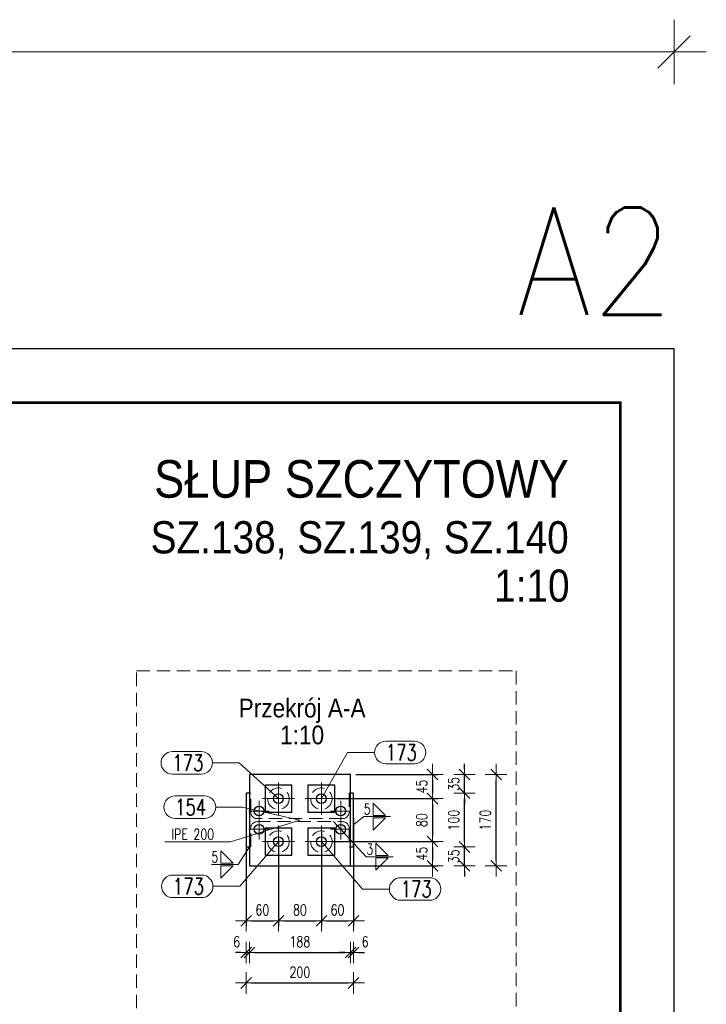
# Model space of a CAD drawing. Header units: millimetres. Extents: x -152 to 454, y 14102 to 14598.
# Tile 18 of 18: x 326 to 454, y 14400 to 14584. Entities that reach past the tile are written whole.
import ezdxf
from ezdxf.enums import TextEntityAlignment as Align

# ---------------------------------------------------------------- set-up
doc = ezdxf.new("R2010")
doc.units = ezdxf.units.MM
doc.header["$LTSCALE"] = 10
doc.linetypes.add('HIDDEN', pattern=[0.375, 0.25, -0.125])
doc.linetypes.add('MITTE', pattern=[2, 1.25, -0.25, 0.25, -0.25])
doc.layers.get('Defpoints').update_dxf_attribs({"color": 1})
doc.layers.add('_FORMATKA', color=8, linetype='Continuous', plot=False)
for name, color, linetype, lineweight in [('_RAMKA', 7, 'Continuous', 35), ('PS_DIM', 4, 'Continuous', 13), ('PS_Hidden', 2, 'HIDDEN', 9), ('PS_Mid', 5, 'MITTE', 15), ('PS_Pos', 1, 'Continuous', 15), ('PS_SOLID', 7, 'Continuous', 30), ('PS_TEXT', 3, 'Continuous', 18), ('PS_Weld', 1, 'Continuous', 9)]:
    doc.layers.add(name, color=color, linetype=linetype, lineweight=lineweight)
doc.styles.add('ARIAL', font='arial.ttf')
doc.styles.add('gil', font='txt', dxfattribs={"width": 0.9})
doc.styles.add('simplex', font='simplex.shx', dxfattribs={"width": 0.75})
doc.dimstyles.new('1_10_PRZ', dxfattribs={"dimtxt": 2, "dimasz": 1, "dimexe": 2, "dimexo": 5, "dimgap": 1, "dimtad": 1, "dimdec": 0, "dimlfac": 10, "dimtxsty": 'simplex', "dimblk": 'dimznak', "dimcen": 2, "dimse1": 1, "dimse2": 1, "dimclrt": 3, "dimadec": 1, "dimazin": 0, "dimtfac": 1, "dimtdec": 0, "dimtix": 1, "dimtmove": 2, "dimatfit": 3, "dimldrblk": 'dim-grot', "dimfxl": 1, "dimarcsym": 0})
doc.dimstyles.new('1_10_SC', dxfattribs={"dimtxt": 2, "dimasz": 1, "dimexe": 1, "dimexo": 1, "dimgap": 1, "dimtad": 1, "dimdec": 0, "dimlfac": 10, "dimtxsty": 'simplex', "dimblk": 'dimznak', "dimcen": 2, "dimclrd": 256, "dimclre": 256, "dimclrt": 3, "dimadec": 1, "dimazin": 0, "dimtfac": 1, "dimtdec": 0, "dimtix": 1, "dimtmove": 2, "dimatfit": 3, "dimldrblk": 'dim-grot', "dimfxl": 1, "dimarcsym": 0})

# ---------------------------------------------------------------- blocks, each defined once
blk = doc.blocks.new('dimznak')
at = {"color": 0}
for points in [[(0, 2), (0, -2)], [(-2, 0), (2, 0)]]:
    blk.add_lwpolyline(points, dxfattribs=at)
at = {"color": 2}
blk.add_lwpolyline([(1, 1), (-1, -1)], dxfattribs=at)
blk = doc.blocks.new('*D140')
at = {"color": 252, "lineweight": -2, "transparency": 16777216}
blk.add_line((-591, 475.33), (-3, 475.33), dxfattribs=at)
at = {"layer": 'Defpoints', "color": 0, "transparency": 16777216}
for p in [(0, 475.33), (-594, 420), (0, 420)]:
    blk.add_point(p, dxfattribs=at)
at = {"color": 252, "lineweight": -2, "transparency": 16777216, "xscale": 3, "yscale": 3, "zscale": 3, "rotation": 180}
blk.add_blockref('dimznak', (-594, 475.33), dxfattribs=at)
at = {"color": 252, "lineweight": -2, "transparency": 16777216, "xscale": 3, "yscale": 3, "zscale": 3}
blk.add_blockref('dimznak', (0, 475.33), dxfattribs=at)
at = {"color": 252, "transparency": 16777216, "insert": (-297, 485.83), "char_height": 15, "attachment_point": 5, "style": 'simplex'}
blk.add_mtext('594', dxfattribs=at)
blk = doc.blocks.new('dim-grot')
blk.add_hatch(color=256).paths.add_polyline_path([(0, 0), (-2, 0.5), (-2, -0.5)])
blk.add_lwpolyline([(0, 0), (-2, 0.5), (-2, -0.5), (0, 0)])
blk = doc.blocks.new('Tytuł rysunku')
at = {"layer": 'PS_TEXT', "style": 'ARIAL', "flags": 4}
for tag, height, p in [('TYTUŁ1', 7, (-61.19, -9.34)), ('TYTUŁ2', 6, (-61.19, -19.72)), ('SKALA', 6, (-61.19, -28.72))]:
    blk.add_attdef(tag, text='', height=height, dxfattribs=at).set_placement(p, align=Align.MIDDLE_CENTER)
blk = doc.blocks.new('*D146')
at = {"layer": 'Defpoints', "color": 0, "transparency": 16777216}
for p in [(368.47, 14429.5), (388.47, 14429.5), (388.47, 14404.16)]:
    blk.add_point(p, dxfattribs=at)
at = {"layer": 'PS_DIM', "color": 0, "lineweight": -2, "transparency": 16777216}
blk.add_line((369.47, 14404.16), (387.47, 14404.16), dxfattribs=at)
at = {"layer": 'PS_DIM', "color": 0, "lineweight": -2, "transparency": 16777216, "rotation": 180}
blk.add_blockref('dimznak', (368.47, 14404.16), dxfattribs=at)
at = {"layer": 'PS_DIM', "color": 0, "lineweight": -2, "transparency": 16777216}
blk.add_blockref('dimznak', (388.47, 14404.16), dxfattribs=at)
at = {"layer": 'PS_DIM', "color": 3, "transparency": 16777216, "insert": (378.47, 14406.16), "char_height": 2, "attachment_point": 5, "style": 'simplex'}
blk.add_mtext('200', dxfattribs=at)
blk = doc.blocks.new('*D147')
at = {"layer": 'Defpoints', "color": 0, "transparency": 16777216}
for p in [(387.87, 14443), (415, 14443), (387.87, 14426)]:
    blk.add_point(p, dxfattribs=at)
at = {"layer": 'PS_DIM', "color": 0, "lineweight": -2, "transparency": 16777216}
blk.add_line((415, 14427), (415, 14442), dxfattribs=at)
for p, rotation in [((415, 14443), 90), ((415, 14426), 270)]:
    blk.add_blockref('dimznak', p, dxfattribs=dict(at, rotation=rotation))
at = {"layer": 'PS_DIM', "color": 3, "transparency": 16777216, "insert": (413, 14434.5), "char_height": 2, "attachment_point": 5, "rotation": 90, "style": 'simplex'}
blk.add_mtext('170', dxfattribs=at)
blk = doc.blocks.new('Przekrój')
at = {"layer": 'PS_DIM', "style": 'ARIAL', "flags": 4}
for tag, p in [('PRZEKRÓJ', (7.89, 7.75)), ('SKALA', (7.89, 1.75))]:
    blk.add_attdef(tag, text='', height=3.5, dxfattribs=at).set_placement(p, align=Align.MIDDLE_CENTER)
blk = doc.blocks.new('*D148')
at = {"layer": 'Defpoints', "color": 0, "transparency": 16777216}
for p in [(387.87, 14443), (384.37, 14438.5), (403.16, 14438.5)]:
    blk.add_point(p, dxfattribs=at)
at = {"layer": 'PS_DIM', "lineweight": -2, "transparency": 16777216}
for p, q in [((388.87, 14443), (404.16, 14443)), ((403.16, 14442), (403.16, 14439.5)), ((385.37, 14438.5), (404.16, 14438.5))]:
    blk.add_line(p, q, dxfattribs=at)
for p, rotation in [((403.16, 14443), 90), ((403.16, 14438.5), 270)]:
    blk.add_blockref('dimznak', p, dxfattribs=dict(at, rotation=rotation))
at = {"layer": 'PS_DIM', "color": 3, "transparency": 16777216, "insert": (401.16, 14440.75), "char_height": 2, "attachment_point": 5, "rotation": 90, "style": 'simplex'}
blk.add_mtext('45', dxfattribs=at)
blk = doc.blocks.new('*D149')
at = {"layer": 'Defpoints', "color": 0, "transparency": 16777216}
for p in [(384.37, 14438.5), (383.37, 14430.5), (403.16, 14430.5)]:
    blk.add_point(p, dxfattribs=at)
at = {"layer": 'PS_DIM', "lineweight": -2, "transparency": 16777216}
for p, q in [((385.37, 14438.5), (404.16, 14438.5)), ((403.16, 14437.5), (403.16, 14431.5)), ((384.37, 14430.5), (404.16, 14430.5))]:
    blk.add_line(p, q, dxfattribs=at)
for p, rotation in [((403.16, 14438.5), 90), ((403.16, 14430.5), 270)]:
    blk.add_blockref('dimznak', p, dxfattribs=dict(at, rotation=rotation))
at = {"layer": 'PS_DIM', "color": 3, "transparency": 16777216, "insert": (401.16, 14434.5), "char_height": 2, "attachment_point": 5, "rotation": 90, "style": 'simplex'}
blk.add_mtext('80', dxfattribs=at)
blk = doc.blocks.new('*D150')
at = {"layer": 'Defpoints', "color": 0, "transparency": 16777216}
for p in [(383.37, 14430.5), (386.53, 14426), (403.16, 14426)]:
    blk.add_point(p, dxfattribs=at)
at = {"layer": 'PS_DIM', "lineweight": -2, "transparency": 16777216}
for p, q in [((384.37, 14430.5), (404.16, 14430.5)), ((403.16, 14429.5), (403.16, 14427)), ((387.53, 14426), (404.16, 14426))]:
    blk.add_line(p, q, dxfattribs=at)
for p, rotation in [((403.16, 14430.5), 90), ((403.16, 14426), 270)]:
    blk.add_blockref('dimznak', p, dxfattribs=dict(at, rotation=rotation))
at = {"layer": 'PS_DIM', "color": 3, "transparency": 16777216, "insert": (401.16, 14428.25), "char_height": 2, "attachment_point": 5, "rotation": 90, "style": 'simplex'}
blk.add_mtext('45', dxfattribs=at)
blk = doc.blocks.new('*D151')
at = {"layer": 'Defpoints', "color": 0, "transparency": 16777216}
for p in [(388.47, 14429.5), (409.13, 14429.5), (386.53, 14426)]:
    blk.add_point(p, dxfattribs=at)
at = {"layer": 'PS_DIM', "color": 0, "lineweight": -2, "transparency": 16777216}
for p, q in [((409.13, 14430.5), (409.13, 14431.5)), ((409.13, 14426), (409.13, 14429.5)), ((409.13, 14425), (409.13, 14424))]:
    blk.add_line(p, q, dxfattribs=at)
for p, rotation in [((409.13, 14429.5), 270), ((409.13, 14426), 90)]:
    blk.add_blockref('dimznak', p, dxfattribs=dict(at, rotation=rotation))
at = {"layer": 'PS_DIM', "color": 3, "transparency": 16777216, "insert": (407.13, 14427.75), "char_height": 2, "attachment_point": 5, "rotation": 90, "style": 'simplex'}
blk.add_mtext('35', dxfattribs=at)
blk = doc.blocks.new('*D152')
at = {"layer": 'Defpoints', "color": 0, "transparency": 16777216}
for p in [(388.47, 14439.5), (409.13, 14439.5), (388.47, 14429.5)]:
    blk.add_point(p, dxfattribs=at)
at = {"layer": 'PS_DIM', "color": 0, "lineweight": -2, "transparency": 16777216}
blk.add_line((409.13, 14430.5), (409.13, 14438.5), dxfattribs=at)
for p, rotation in [((409.13, 14439.5), 90), ((409.13, 14429.5), 270)]:
    blk.add_blockref('dimznak', p, dxfattribs=dict(at, rotation=rotation))
at = {"layer": 'PS_DIM', "color": 3, "transparency": 16777216, "insert": (407.13, 14434.5), "char_height": 2, "attachment_point": 5, "rotation": 90, "style": 'simplex'}
blk.add_mtext('100', dxfattribs=at)
blk = doc.blocks.new('*D153')
at = {"layer": 'Defpoints', "color": 0, "transparency": 16777216}
for p in [(386.97, 14443), (409.13, 14443), (388.47, 14439.5)]:
    blk.add_point(p, dxfattribs=at)
at = {"layer": 'PS_DIM', "color": 0, "lineweight": -2, "transparency": 16777216}
for p, q in [((409.13, 14444), (409.13, 14445)), ((409.13, 14439.5), (409.13, 14443)), ((409.13, 14438.5), (409.13, 14437.5))]:
    blk.add_line(p, q, dxfattribs=at)
for p, rotation in [((409.13, 14443), 270), ((409.13, 14439.5), 90)]:
    blk.add_blockref('dimznak', p, dxfattribs=dict(at, rotation=rotation))
at = {"layer": 'PS_DIM', "color": 3, "transparency": 16777216, "insert": (407.13, 14441.25), "char_height": 2, "attachment_point": 5, "rotation": 90, "style": 'simplex'}
blk.add_mtext('35', dxfattribs=at)
blk = doc.blocks.new('*D154')
at = {"layer": 'Defpoints', "color": 0, "transparency": 16777216}
for p in [(368.47, 14433.34), (374.47, 14431.94), (374.47, 14415.76)]:
    blk.add_point(p, dxfattribs=at)
at = {"layer": 'PS_DIM', "lineweight": -2, "transparency": 16777216}
for p, q in [((368.47, 14432.34), (368.47, 14414.76)), ((374.47, 14430.94), (374.47, 14414.76)), ((369.47, 14415.76), (373.47, 14415.76))]:
    blk.add_line(p, q, dxfattribs=at)
at = {"layer": 'PS_DIM', "lineweight": -2, "transparency": 16777216, "rotation": 180}
blk.add_blockref('dimznak', (368.47, 14415.76), dxfattribs=at)
at = {"layer": 'PS_DIM', "lineweight": -2, "transparency": 16777216}
blk.add_blockref('dimznak', (374.47, 14415.76), dxfattribs=at)
at = {"layer": 'PS_DIM', "color": 3, "transparency": 16777216, "insert": (371.47, 14417.76), "char_height": 2, "attachment_point": 5, "style": 'simplex'}
blk.add_mtext('60', dxfattribs=at)
blk = doc.blocks.new('*D155')
at = {"layer": 'Defpoints', "color": 0, "transparency": 16777216}
for p in [(382.47, 14433.5), (374.47, 14431.94), (382.47, 14415.76)]:
    blk.add_point(p, dxfattribs=at)
at = {"layer": 'PS_DIM', "lineweight": -2, "transparency": 16777216}
for p, q in [((382.47, 14432.5), (382.47, 14414.76)), ((374.47, 14430.94), (374.47, 14414.76)), ((375.47, 14415.76), (381.47, 14415.76))]:
    blk.add_line(p, q, dxfattribs=at)
at = {"layer": 'PS_DIM', "lineweight": -2, "transparency": 16777216, "rotation": 180}
blk.add_blockref('dimznak', (374.47, 14415.76), dxfattribs=at)
at = {"layer": 'PS_DIM', "lineweight": -2, "transparency": 16777216}
blk.add_blockref('dimznak', (382.47, 14415.76), dxfattribs=at)
at = {"layer": 'PS_DIM', "color": 3, "transparency": 16777216, "insert": (378.47, 14417.76), "char_height": 2, "attachment_point": 5, "style": 'simplex'}
blk.add_mtext('80', dxfattribs=at)
blk = doc.blocks.new('*D156')
at = {"layer": 'Defpoints', "color": 0, "transparency": 16777216}
for p in [(388.47, 14435.9), (382.47, 14433.5), (388.47, 14415.76)]:
    blk.add_point(p, dxfattribs=at)
at = {"layer": 'PS_DIM', "lineweight": -2, "transparency": 16777216}
for p, q in [((388.47, 14434.9), (388.47, 14414.76)), ((382.47, 14432.5), (382.47, 14414.76)), ((383.47, 14415.76), (387.47, 14415.76))]:
    blk.add_line(p, q, dxfattribs=at)
at = {"layer": 'PS_DIM', "lineweight": -2, "transparency": 16777216, "rotation": 180}
blk.add_blockref('dimznak', (382.47, 14415.76), dxfattribs=at)
at = {"layer": 'PS_DIM', "lineweight": -2, "transparency": 16777216}
blk.add_blockref('dimznak', (388.47, 14415.76), dxfattribs=at)
at = {"layer": 'PS_DIM', "color": 3, "transparency": 16777216, "insert": (385.47, 14417.76), "char_height": 2, "attachment_point": 5, "style": 'simplex'}
blk.add_mtext('60', dxfattribs=at)
blk = doc.blocks.new('*D157')
at = {"layer": 'Defpoints', "color": 0, "transparency": 16777216}
for p in [(368.47, 14431.28), (369.07, 14431.28), (369.07, 14409.84)]:
    blk.add_point(p, dxfattribs=at)
at = {"layer": 'PS_DIM', "color": 0, "lineweight": -2, "transparency": 16777216}
for p, q in [((367.47, 14409.84), (366.47, 14409.84)), ((368.47, 14409.84), (369.07, 14409.84)), ((370.07, 14409.84), (371.07, 14409.84))]:
    blk.add_line(p, q, dxfattribs=at)
blk.add_blockref('dimznak', (368.47, 14409.84), dxfattribs=at)
at = {"layer": 'PS_DIM', "color": 0, "lineweight": -2, "transparency": 16777216, "rotation": 180}
blk.add_blockref('dimznak', (369.07, 14409.84), dxfattribs=at)
at = {"layer": 'PS_DIM', "color": 3, "transparency": 16777216, "insert": (366.69, 14411.84), "char_height": 2, "attachment_point": 5, "style": 'simplex'}
blk.add_mtext('6', dxfattribs=at)
blk = doc.blocks.new('*D158')
at = {"layer": 'Defpoints', "color": 0, "transparency": 16777216}
for p in [(387.87, 14435.33), (369.07, 14431.28), (387.87, 14409.84)]:
    blk.add_point(p, dxfattribs=at)
at = {"layer": 'PS_DIM', "color": 0, "lineweight": -2, "transparency": 16777216}
blk.add_line((370.07, 14409.84), (386.87, 14409.84), dxfattribs=at)
at = {"layer": 'PS_DIM', "color": 0, "lineweight": -2, "transparency": 16777216, "rotation": 180}
blk.add_blockref('dimznak', (369.07, 14409.84), dxfattribs=at)
at = {"layer": 'PS_DIM', "color": 0, "lineweight": -2, "transparency": 16777216}
blk.add_blockref('dimznak', (387.87, 14409.84), dxfattribs=at)
at = {"layer": 'PS_DIM', "color": 3, "transparency": 16777216, "insert": (378.47, 14411.84), "char_height": 2, "attachment_point": 5, "style": 'simplex'}
blk.add_mtext('188', dxfattribs=at)
blk = doc.blocks.new('*D159')
at = {"layer": 'Defpoints', "color": 0, "transparency": 16777216}
for p in [(387.87, 14435.33), (388.47, 14435.33), (388.47, 14409.84)]:
    blk.add_point(p, dxfattribs=at)
at = {"layer": 'PS_DIM', "color": 0, "lineweight": -2, "transparency": 16777216}
for p, q in [((386.87, 14409.84), (385.87, 14409.84)), ((387.87, 14409.84), (388.47, 14409.84)), ((389.47, 14409.84), (390.47, 14409.84))]:
    blk.add_line(p, q, dxfattribs=at)
blk.add_blockref('dimznak', (387.87, 14409.84), dxfattribs=at)
at = {"layer": 'PS_DIM', "color": 0, "lineweight": -2, "transparency": 16777216, "rotation": 180}
blk.add_blockref('dimznak', (388.47, 14409.84), dxfattribs=at)
at = {"layer": 'PS_DIM', "color": 3, "transparency": 16777216, "insert": (390.62, 14411.84), "char_height": 2, "attachment_point": 5, "style": 'simplex'}
blk.add_mtext('6', dxfattribs=at)
blk = doc.blocks.new('*X334')
at = {"color": 1}
for p, q in [((355.23, 14439.02), (360.7, 14439.02)), ((362.8, 14436.92), (367.8, 14436.92)), ((378.47, 14434.5), (367.8, 14436.92)), ((355.23, 14434.82), (360.7, 14434.82))]:
    blk.add_line(p, q, dxfattribs=at)
for centre, start, end in [((355.23, 14436.92), 90, 270), ((360.7, 14436.92), 270, 90)]:
    blk.add_arc(centre, 2.1, start, end, dxfattribs=at)
at = {"color": 2, "style": 'simplex', "width": 0.75}
blk.add_text('154', height=3, dxfattribs=at).set_placement((355.23, 14435.42))
blk = doc.blocks.new('*X335')
at = {"color": 1}
for p in [(378.47, 14434.5), (353.32, 14430.47)]:
    blk.add_line(p, (365.56, 14430.47), dxfattribs=at)
at = {"color": 3, "style": 'simplex', "width": 0.75}
blk.add_text('IPE 200 ', height=2, dxfattribs=at).set_placement((354.52, 14430.87))
blk = doc.blocks.new('*X336')
at = {"color": 1}
for p, q in [((374.47, 14430.5), (367.27, 14422.17)), ((354.81, 14424.27), (360.17, 14424.27)), ((362.27, 14422.17), (367.27, 14422.17)), ((354.81, 14420.07), (360.17, 14420.07))]:
    blk.add_line(p, q, dxfattribs=at)
for centre, start, end in [((354.81, 14422.17), 90, 270), ((360.17, 14422.17), 270, 90)]:
    blk.add_arc(centre, 2.1, start, end, dxfattribs=at)
at = {"color": 2, "style": 'simplex', "width": 0.75}
blk.add_text('173', height=3, dxfattribs=at).set_placement((354.81, 14420.67))
blk = doc.blocks.new('*X337')
at = {"color": 1}
for p, q in [((394.46, 14449.22), (399.82, 14449.22)), ((382.47, 14438.5), (387.36, 14447.12)), ((387.36, 14447.12), (392.36, 14447.12)), ((394.46, 14445.02), (399.82, 14445.02))]:
    blk.add_line(p, q, dxfattribs=at)
for centre, start, end in [((394.46, 14447.12), 90, 270), ((399.82, 14447.12), 270, 90)]:
    blk.add_arc(centre, 2.1, start, end, dxfattribs=at)
at = {"color": 2, "style": 'simplex', "width": 0.75}
blk.add_text('173', height=3, dxfattribs=at).set_placement((394.46, 14445.62))
blk = doc.blocks.new('*X338')
at = {"color": 1}
for p, q in [((354.71, 14447.29), (360.07, 14447.29)), ((362.17, 14445.19), (367.17, 14445.19)), ((374.47, 14438.5), (367.17, 14445.19)), ((354.71, 14443.09), (360.07, 14443.09))]:
    blk.add_line(p, q, dxfattribs=at)
for centre, start, end in [((354.71, 14445.19), 90, 270), ((360.07, 14445.19), 270, 90)]:
    blk.add_arc(centre, 2.1, start, end, dxfattribs=at)
at = {"color": 2, "style": 'simplex', "width": 0.75}
blk.add_text('173', height=3, dxfattribs=at).set_placement((354.71, 14443.69))
blk = doc.blocks.new('*X339')
at = {"color": 1}
for p, q in [((382.47, 14430.5), (390.14, 14421.67)), ((397.24, 14423.77), (402.59, 14423.77)), ((390.14, 14421.67), (395.14, 14421.67)), ((397.24, 14419.57), (402.59, 14419.57))]:
    blk.add_line(p, q, dxfattribs=at)
for centre, start, end in [((397.24, 14421.67), 90, 270), ((402.59, 14421.67), 270, 90)]:
    blk.add_arc(centre, 2.1, start, end, dxfattribs=at)
at = {"color": 2, "style": 'simplex', "width": 0.75}
blk.add_text('173', height=3, dxfattribs=at).set_placement((397.24, 14420.17))
blk = doc.blocks.new('*X340')
at = {"color": 9}
for p in [(369.07, 14429.5), (361.99, 14426.23)]:
    blk.add_line(p, (366.99, 14426.23), dxfattribs=at)
at = {"color": 3}
for p, q in [((366.05, 14426.46), (363.75, 14428.76)), ((363.75, 14428.76), (363.75, 14426.46)), ((363.75, 14426.46), (366.05, 14426.46)), ((363.75, 14426), (366.05, 14426)), ((366.05, 14426), (363.75, 14423.7)), ((363.75, 14423.7), (363.75, 14426))]:
    blk.add_line(p, q, dxfattribs=at)
at = {"color": 2, "style": 'simplex', "width": 0.75}
blk.add_text('5', height=2, dxfattribs=at).set_placement((361.99, 14426.63))
blk = doc.blocks.new('*X341')
at = {"color": 3}
for p, q in [((394.43, 14435.39), (392.13, 14437.69)), ((392.13, 14437.69), (392.13, 14435.39)), ((392.13, 14435.39), (394.43, 14435.39)), ((392.13, 14434.93), (394.43, 14434.93)), ((394.43, 14434.93), (392.13, 14432.63)), ((392.13, 14432.63), (392.13, 14434.93))]:
    blk.add_line(p, q, dxfattribs=at)
at = {"color": 9}
for p, q in [((388.47, 14433.62), (390.37, 14435.16)), ((390.37, 14435.16), (395.37, 14435.16))]:
    blk.add_line(p, q, dxfattribs=at)
at = {"color": 2, "style": 'simplex', "width": 0.75}
blk.add_text('5', height=2, dxfattribs=at).set_placement((390.37, 14435.56))
blk = doc.blocks.new('*X342')
at = {"color": 9}
for p, q in [((384.72, 14434.22), (390.84, 14427.69)), ((390.84, 14427.69), (395.84, 14427.69))]:
    blk.add_line(p, q, dxfattribs=at)
at = {"color": 3}
for p, q in [((394.9, 14427.92), (392.6, 14430.22)), ((392.6, 14430.22), (392.6, 14427.92)), ((392.6, 14427.92), (394.9, 14427.92)), ((392.6, 14427.46), (394.9, 14427.46)), ((394.9, 14427.46), (392.6, 14425.16)), ((392.6, 14425.16), (392.6, 14427.46))]:
    blk.add_line(p, q, dxfattribs=at)
at = {"color": 2, "style": 'simplex', "width": 0.75}
blk.add_text('3', height=2, dxfattribs=at).set_placement((390.84, 14428.09))
blk = doc.blocks.new('*U135')
at = {"layer": '_FORMATKA', "lineweight": -3}
blk.add_lwpolyline([(-594, 0), (0, 0), (0, 420), (-594, 420)], close=True, dxfattribs=at)
at = {"layer": '_RAMKA', "lineweight": -3, "const_width": 0.5}
blk.add_lwpolyline([(-564, 10), (-10, 10), (-10, 410), (-564, 410)], close=True, dxfattribs=at)
at = {"layer": '_FORMATKA', "lineweight": -3, "style": 'simplex', "width": 0.9}
blk.add_text('A2', height=20, dxfattribs=at).set_placement((0, 426.35), align=Align.RIGHT)
dim = blk.add_linear_dim(base=(0, 475.33), p1=(-594, 420), p2=(0, 420), dimstyle='1_10_PRZ', override={"dimscale": 3, "dimtxt": 5, "dimlfac": 1, "dimclrd": 252, "dimclrt": 252})
dim.commit()
dim.dimension.update_dxf_attribs({"geometry": '*D140', "text_midpoint": (-297, 485.83)})

msp = doc.modelspace()

# ---------------------------------------------------------------- linework, layer by layer
at = {"layer": 'PS_Hidden', "color": 2, "linetype": 'HIDDEN', "extrusion": (0, 1, 2.22045e-16)}
for p, q in [((369.32, 14439.5), (369.07, 14439.5)), ((369.32, 14435.98), (369.32, 14439.5)), ((387.87, 14439.5), (387.62, 14439.5)), ((387.62, 14439.5), (387.62, 14435.98)), ((386.42, 14434.78), (370.52, 14434.78)), ((369.32, 14429.5), (369.32, 14433.02)), ((370.52, 14434.22), (386.42, 14434.22)), ((387.62, 14433.02), (387.62, 14429.5)), ((369.07, 14429.5), (369.32, 14429.5)), ((387.62, 14429.5), (387.87, 14429.5))]:
    msp.add_line(p, q, dxfattribs=at)
at = {"layer": 'PS_Hidden'}
msp.add_lwpolyline([(348.04, 14462.3), (418.72, 14462.3), (418.72, 14264.48), (348.04, 14264.48)], close=True, dxfattribs=at)
for centre in [(374.47, 14438.5), (382.47, 14438.5), (374.47, 14430.5), (382.47, 14430.5)]:
    msp.add_circle(centre, 2, dxfattribs=at)
at = {"layer": 'PS_Hidden', "color": 2, "linetype": 'HIDDEN'}
for centre, start, end in [((370.52, 14435.98), 180, 270), ((386.42, 14435.98), 270, 0), ((370.52, 14433.02), 90, 180), ((386.42, 14433.02), 0, 90)]:
    msp.add_arc(centre, 1.2, start, end, dxfattribs=at)
at = {"layer": 'PS_Mid', "color": 5, "linetype": 'MITTE', "extrusion": (0, 1, 2.22045e-16)}
for p, q in [((374.47, 14441.5), (374.47, 14435.5)), ((374.47, 14440.4), (374.47, 14436.6)), ((374.47, 14440.4), (374.47, 14436.6)), ((382.47, 14441.5), (382.47, 14435.5)), ((382.47, 14440.4), (382.47, 14436.6)), ((382.47, 14440.4), (382.47, 14436.6)), ((370.87, 14438.1), (370.87, 14434.3)), ((377.47, 14438.5), (371.47, 14438.5)), ((376.37, 14438.5), (372.57, 14438.5)), ((376.37, 14438.5), (372.57, 14438.5)), ((385.47, 14438.5), (379.47, 14438.5)), ((384.37, 14438.5), (380.57, 14438.5)), ((384.37, 14438.5), (380.57, 14438.5)), ((386.07, 14438.1), (386.07, 14434.3)), ((372.77, 14436.2), (368.97, 14436.2)), ((387.97, 14436.2), (384.17, 14436.2)), ((370.87, 14434.7), (370.87, 14430.9)), ((386.07, 14434.7), (386.07, 14430.9)), ((372.77, 14432.8), (368.97, 14432.8)), ((374.47, 14433.5), (374.47, 14427.5)), ((382.47, 14433.5), (382.47, 14427.5)), ((387.97, 14432.8), (384.17, 14432.8)), ((374.47, 14432.4), (374.47, 14428.6)), ((374.47, 14432.4), (374.47, 14428.6)), ((382.47, 14432.4), (382.47, 14428.6)), ((382.47, 14432.4), (382.47, 14428.6)), ((377.47, 14430.5), (371.47, 14430.5)), ((376.37, 14430.5), (372.57, 14430.5)), ((376.37, 14430.5), (372.57, 14430.5)), ((385.47, 14430.5), (379.47, 14430.5)), ((384.37, 14430.5), (380.57, 14430.5)), ((384.37, 14430.5), (380.57, 14430.5))]:
    msp.add_line(p, q, dxfattribs=at)
at = {"layer": 'PS_SOLID', "color": 7, "linetype": 'Continuous', "extrusion": (0, 1, 2.22045e-16)}
for p, q in [((370.87, 14443), (369.07, 14443)), ((369.07, 14443), (369.07, 14426)), ((374.47, 14443), (370.87, 14443)), ((382.47, 14443), (374.47, 14443)), ((386.07, 14443), (382.47, 14443)), ((387.87, 14443), (386.07, 14443)), ((387.87, 14426), (387.87, 14443)), ((374.47, 14441), (371.97, 14441)), ((371.97, 14441), (371.97, 14436)), ((376.97, 14441), (374.47, 14441)), ((376.97, 14436), (376.97, 14441)), ((382.47, 14441), (379.97, 14441)), ((379.97, 14441), (379.97, 14436)), ((384.97, 14441), (382.47, 14441)), ((384.97, 14436), (384.97, 14441)), ((369.07, 14439.5), (368.47, 14439.5)), ((368.47, 14439.5), (368.47, 14429.5)), ((388.47, 14439.5), (387.87, 14439.5)), ((388.47, 14429.5), (388.47, 14439.5)), ((371.97, 14436), (376.97, 14436)), ((379.97, 14436), (384.97, 14436)), ((374.47, 14433), (371.97, 14433)), ((371.97, 14433), (371.97, 14428)), ((376.97, 14433), (374.47, 14433)), ((376.97, 14428), (376.97, 14433)), ((382.47, 14433), (379.97, 14433)), ((379.97, 14433), (379.97, 14428)), ((384.97, 14433), (382.47, 14433)), ((384.97, 14428), (384.97, 14433)), ((368.47, 14429.5), (369.07, 14429.5)), ((387.87, 14429.5), (388.47, 14429.5)), ((371.97, 14428), (376.97, 14428)), ((379.97, 14428), (384.97, 14428)), ((369.07, 14426), (387.87, 14426))]:
    msp.add_line(p, q, dxfattribs=at)
at = {"layer": 'PS_SOLID'}
for centre in [(374.47, 14438.5), (382.47, 14438.5), (370.87, 14436.2), (386.07, 14436.2), (370.87, 14432.8), (386.07, 14432.8), (374.47, 14430.5), (382.47, 14430.5)]:
    msp.add_circle(centre, 0.9, dxfattribs=at)

# ---------------------------------------------------------------- block references
ref = msp.add_blockref('Tytuł rysunku', (433.54, 14503.91))
ref.add_attrib('TYTUŁ1', 'SŁUP SZCZYTOWY', dxfattribs={"layer": 'PS_TEXT', "height": 7, "style": 'gil', "width": 0.9}).set_placement((428.54, 14494.57), align=Align.RIGHT)
ref.add_attrib('TYTUŁ2', 'SZ.138, SZ.139, SZ.140', dxfattribs={"layer": 'PS_TEXT', "height": 6, "style": 'gil', "width": 0.9}).set_placement((428.54, 14484.19), align=Align.RIGHT)
ref.add_attrib('SKALA', '1:10', dxfattribs={"layer": 'PS_TEXT', "height": 6, "style": 'gil', "width": 0.9}).set_placement((428.7, 14475.19), align=Align.RIGHT)
at = {"layer": 'PS_DIM'}
msp.add_blockref('*U135', (448.16, 14102.29), dxfattribs=at)
ref = msp.add_blockref('Przekrój', (371, 14444.83), dxfattribs=at)
ref.add_attrib('PRZEKRÓJ', 'Przekrój A-A', dxfattribs={"layer": 'PS_TEXT', "height": 3.5, "style": 'gil', "width": 0.9}).set_placement((378.88, 14452.58), align=Align.BOTTOM_CENTER)
ref.add_attrib('SKALA', '1:10', dxfattribs={"layer": 'PS_TEXT', "height": 3.5, "style": 'gil', "width": 0.9}).set_placement((378.88, 14447.58), align=Align.BOTTOM_CENTER)
at = {"layer": 'PS_Pos'}
for name in ['*X337', '*X338', '*X334', '*X335', '*X336', '*X339']:
    msp.add_blockref(name, (0, 0), dxfattribs=at)
at = {"layer": 'PS_Weld'}
for name in ['*X341', '*X342', '*X340']:
    msp.add_blockref(name, (0, 0), dxfattribs=at)

# ---------------------------------------------------------------- dimensions: what is measured, and where the dimension line sits
at = {"layer": 'PS_DIM'}
for base, p1, p2, dimstyle, picture, middle in [((403.16, 14438.5), (387.87, 14443), (384.37, 14438.5), '1_10_SC', '*D148', (401.16, 14440.75)), ((409.13, 14443), (388.47, 14439.5), (386.97, 14443), '1_10_PRZ', '*D153', (407.13, 14441.25)), ((415, 14443), (387.87, 14426), (387.87, 14443), '1_10_PRZ', '*D147', (413, 14434.5)), ((403.16, 14430.5), (384.37, 14438.5), (383.37, 14430.5), '1_10_SC', '*D149', (401.16, 14434.5)), ((409.13, 14439.5), (388.47, 14429.5), (388.47, 14439.5), '1_10_PRZ', '*D152', (407.13, 14434.5)), ((403.16, 14426), (383.37, 14430.5), (386.53, 14426), '1_10_SC', '*D150', (401.16, 14428.25)), ((409.13, 14429.5), (386.53, 14426), (388.47, 14429.5), '1_10_PRZ', '*D151', (407.13, 14427.75))]:
    dim = msp.add_linear_dim(base=base, p1=p1, p2=p2, angle=90, dimstyle=dimstyle, dxfattribs=at)
    dim.commit()
    dim.dimension.update_dxf_attribs({"geometry": picture, "text_midpoint": middle})
for base, p1, p2, dimstyle, picture, middle in [((387.87, 14409.84), (369.07, 14431.28), (387.87, 14435.33), '1_10_PRZ', '*D158', (378.47, 14411.84)), ((388.47, 14415.76), (382.47, 14433.5), (388.47, 14435.9), '1_10_SC', '*D156', (385.47, 14417.76)), ((374.47, 14415.76), (368.47, 14433.34), (374.47, 14431.94), '1_10_SC', '*D154', (371.47, 14417.76)), ((382.47, 14415.76), (374.47, 14431.94), (382.47, 14433.5), '1_10_SC', '*D155', (378.47, 14417.76)), ((388.47, 14404.16), (368.47, 14429.5), (388.47, 14429.5), '1_10_PRZ', '*D146', (378.47, 14406.16))]:
    dim = msp.add_linear_dim(base=base, p1=p1, p2=p2, dimstyle=dimstyle, dxfattribs=at)
    dim.commit()
    dim.dimension.update_dxf_attribs({"geometry": picture, "text_midpoint": middle})
for base, p1, p2, picture, middle in [((388.47, 14409.84), (387.87, 14435.33), (388.47, 14435.33), '*D159', (390.62, 14411.84)), ((369.07, 14409.84), (368.47, 14431.28), (369.07, 14431.28), '*D157', (366.69, 14411.84))]:
    dim = msp.add_linear_dim(base=base, p1=p1, p2=p2, dimstyle='1_10_PRZ', dxfattribs=at)
    dim.commit()
    dim.dimension.update_dxf_attribs({"geometry": picture, "text_midpoint": middle, "dimtype": 128})

doc.saveas('drawing.dxf')
